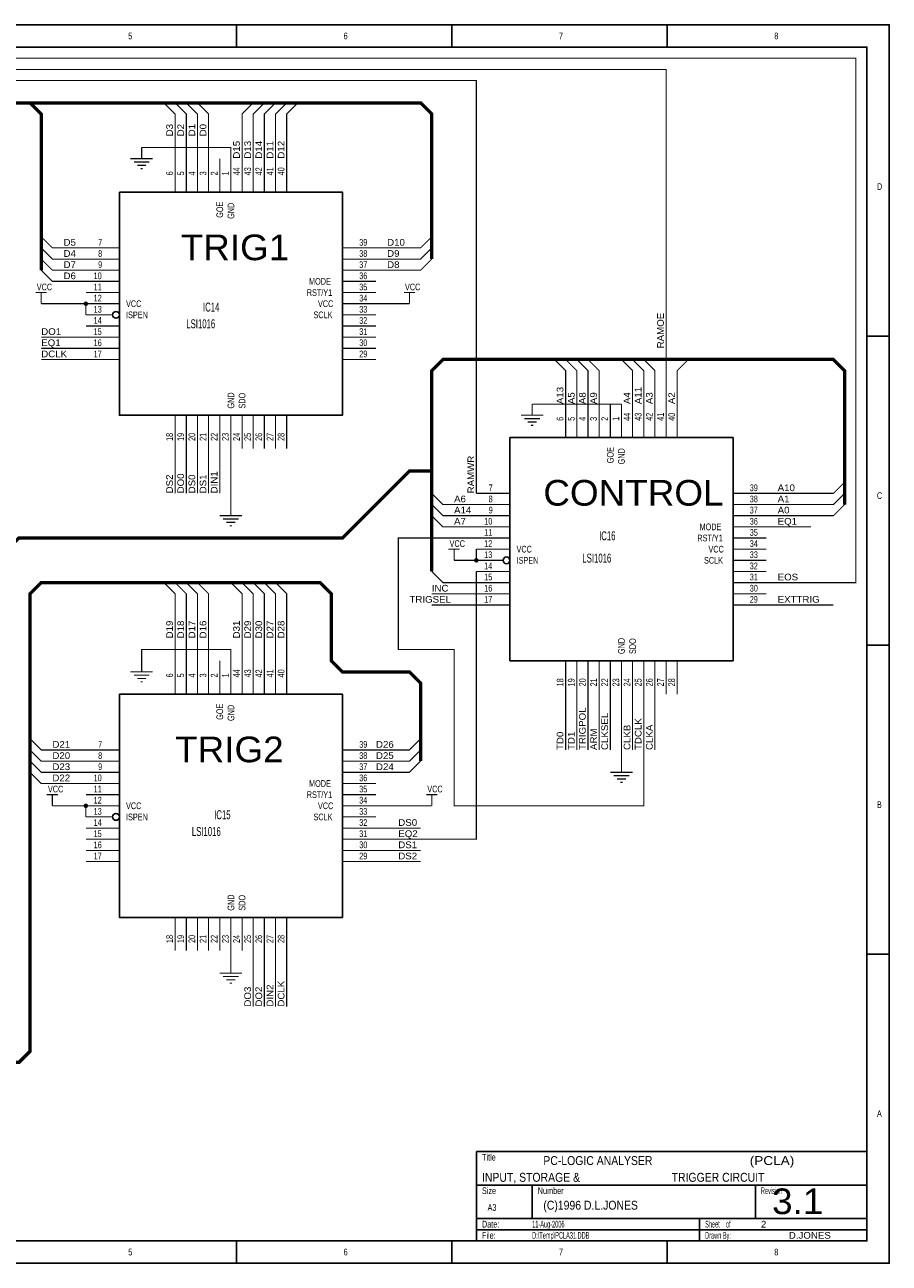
# Model space of a CAD drawing. Extents: x 0 to 15.5, y 0 to 11.1.
# Tile 3 of 3: x 7.8 to 15.5, y 0 to 11.1. Entities that reach past the tile are written whole.
import ezdxf

# ---------------------------------------------------------------- set-up
doc = ezdxf.new("R2010")
doc.units = 0
doc.header["$MEASUREMENT"] = 0
doc.layers.add('SHEET', color=5, linetype='CONTINUOUS')

msp = doc.modelspace()

# ---------------------------------------------------------------- linework, layer by layer
at = {"layer": 'SHEET'}
for points in [[(0, 11.1), (15.5, 11.1), (15.5, 0), (0, 0), (0, 11.1)], [(0, 11.1), (15.5, 11.1), (15.5, 0), (0, 0), (0, 11.1)], [(9.65, 10.9), (9.65, 11.1)], [(11.58, 10.9), (11.58, 11.1)], [(13.51, 10.9), (13.51, 11.1)], [(0.2, 10.9), (15.3, 10.9), (15.3, 0.2), (0.2, 0.2), (0.2, 10.9)], [(8.6, 9.6), (10.6, 9.6), (10.6, 7.6), (8.6, 7.6), (8.6, 9.6)], [(15.3, 8.31), (15.5, 8.31)], [(12.1, 7.4), (14.1, 7.4), (14.1, 5.4), (12.1, 5.4), (12.1, 7.4)], [(15.3, 5.54), (15.5, 5.54)], [(8.6, 5.1), (10.6, 5.1), (10.6, 3.1), (8.6, 3.1), (8.6, 5.1)], [(15.3, 2.77), (15.5, 2.77)], [(11.8, 1), (15.3, 1)], [(11.8, 1), (11.8, 0.2)], [(11.8, 0.7), (15.3, 0.7)], [(12.3, 0.7), (12.3, 0.4)], [(14.3, 0.7), (14.3, 0.4)], [(11.8, 0.4), (15.3, 0.4)], [(13.8, 0.4), (13.8, 0.2)], [(11.8, 0.3), (15.3, 0.3)], [(9.65, 0.2), (9.65, 0)], [(11.58, 0.2), (11.58, 0)], [(13.51, 0.2), (13.51, 0)]]:
    msp.add_lwpolyline(points, dxfattribs=at)
for points, const_width in [([(3.3, 3.9), (3.1, 3.9), (3.1, 10.8), (15.2, 10.8), (15.2, 6.1), (14.4, 6.1)], 0.01), ([(5.8, 2.5), (5.7, 2.5), (5.7, 10.7), (13.5, 10.7), (13.5, 7.7)], 0.01), ([(11.8, 6.9), (11.8, 10.6), (5.8, 10.6)], 0.01), ([(5.2, 6.8), (5.2, 10.3), (5.3, 10.4), (11.3, 10.4), (11.4, 10.3), (11.4, 9)], 0.03), ([(7.9, 8.9), (7.9, 10.3), (7.8, 10.4)], 0.03), ([(9, 10.4), (9.1, 10.3), (9.1, 9.9)], 0.01), ([(9.2, 9.9), (9.2, 10.3), (9.1, 10.4)], 0.01), ([(9.2, 10.4), (9.3, 10.3), (9.3, 9.9)], 0.01), ([(9.4, 9.9), (9.4, 10.3), (9.3, 10.4)], 0.01), ([(9.8, 10.4), (9.7, 10.3), (9.7, 9.9)], 0.01), ([(9.8, 9.9), (9.8, 10.3), (9.9, 10.4)], 0.01), ([(10, 10.4), (9.9, 10.3), (9.9, 9.9)], 0.01), ([(10, 9.9), (10, 10.3), (10.1, 10.4)], 0.01), ([(10.1, 9.9), (10.1, 10.3), (10.2, 10.4)], 0.01), ([(8.8, 10), (8.8, 9.9)], 0.01), ([(9.6, 9.9), (9.6, 10), (8.8, 10)], 0.01), ([(8.7, 9.9), (8.9, 9.9)], 0.01), ([(9.1, 9.6), (9.1, 9.9)], 0.01), ([(9.2, 9.6), (9.2, 9.9)], 0.01), ([(9.3, 9.6), (9.3, 9.9)], 0.01), ([(9.4, 9.6), (9.4, 9.9)], 0.01), ([(9.5, 9.6), (9.5, 9.9)], 0.01), ([(9.6, 9.6), (9.6, 9.9)], 0.01), ([(9.7, 9.6), (9.7, 9.9)], 0.01), ([(9.8, 9.6), (9.8, 9.9)], 0.01), ([(9.9, 9.6), (9.9, 9.9)], 0.01), ([(10, 9.6), (10, 9.9)], 0.01), ([(10.1, 9.6), (10.1, 9.9)], 0.01), ([(8.73, 9.87), (8.87, 9.87)], 0.01), ([(8.76, 9.84), (8.84, 9.84)], 0.01), ([(8.79, 9.81), (8.81, 9.81)], 0.01), ([(8.3, 9.1), (8, 9.1), (7.9, 9.2)], 0.01), ([(7.9, 9.1), (8, 9), (8.3, 9)], 0.01), ([(8.6, 9.1), (8.3, 9.1)], 0.01), ([(10.6, 9.1), (10.9, 9.1)], 0.01), ([(10.9, 9.1), (11.3, 9.1), (11.4, 9.2)], 0.01), ([(11.4, 9.1), (11.3, 9), (10.9, 9)], 0.01), ([(8.3, 8.9), (8, 8.9), (7.9, 9)], 0.01), ([(8.6, 9), (8.3, 9)], 0.01), ([(10.6, 9), (10.9, 9)], 0.01), ([(10.9, 8.9), (11.3, 8.9), (11.4, 9)], 0.01), ([(7.9, 8.9), (8, 8.8), (8.3, 8.8)], 0.01), ([(8.6, 8.9), (8.3, 8.9)], 0.01), ([(10.6, 8.9), (10.9, 8.9)], 0.01), ([(8.6, 8.8), (8.3, 8.8)], 0.01), ([(10.6, 8.8), (10.9, 8.8)], 0.01), ([(7.85, 8.7), (7.95, 8.7)], 0.01), ([(7.9, 8.6), (7.9, 8.7)], 0.01), ([(8.6, 8.7), (8.3, 8.7)], 0.01), ([(10.6, 8.7), (10.9, 8.7)], 0.01), ([(11.15, 8.7), (11.25, 8.7)], 0.01), ([(11.2, 8.6), (11.2, 8.7)], 0.01), ([(7.9, 8.6), (8.3, 8.6), (8.3, 8.5)], 0.01), ([(8.6, 8.6), (8.3, 8.6)], 0.01), ([(10.6, 8.6), (10.9, 8.6)], 0.01), ([(11.2, 8.6), (10.9, 8.6)], 0.01), ([(8.54, 8.5), (8.3, 8.5)], 0.01), ([(10.6, 8.5), (10.9, 8.5)], 0.01), ([(8.6, 8.4), (8.3, 8.4)], 0.01), ([(10.6, 8.4), (10.9, 8.4)], 0.01), ([(8.3, 8.3), (7.9, 8.3)], 0.01), ([(8.6, 8.3), (8.3, 8.3)], 0.01), ([(10.6, 8.3), (10.9, 8.3)], 0.01), ([(7.9, 8.2), (8.3, 8.2)], 0.01), ([(8.3, 8.1), (7.9, 8.1)], 0.01), ([(8.6, 8.2), (8.3, 8.2)], 0.01), ([(8.6, 8.1), (8.3, 8.1)], 0.01), ([(10.6, 8.2), (10.9, 8.2)], 0.01), ([(10.6, 8.1), (10.9, 8.1)], 0.01), ([(11.4, 6.2), (11.4, 8), (11.5, 8.1), (15, 8.1), (15.1, 8), (15.1, 6.8)], 0.03), ([(12.5, 8.1), (12.6, 8), (12.6, 7.7)], 0.01), ([(12.7, 7.7), (12.7, 8), (12.6, 8.1)], 0.01), ([(12.8, 7.7), (12.8, 8), (12.7, 8.1)], 0.01), ([(12.8, 8.1), (12.9, 8), (12.9, 7.7)], 0.01), ([(13.1, 8.1), (13.2, 8), (13.2, 7.7)], 0.01), ([(13.3, 7.7), (13.3, 8), (13.2, 8.1)], 0.01), ([(13.3, 8.1), (13.4, 8), (13.4, 7.7)], 0.01), ([(13.6, 7.7), (13.6, 8), (13.7, 8.1)], 0.01), ([(12.3, 7.7), (12.3, 7.6)], 0.01), ([(13.1, 7.7), (12.3, 7.7)], 0.01), ([(12.6, 7.4), (12.6, 7.7)], 0.01), ([(12.7, 7.4), (12.7, 7.7)], 0.01), ([(12.8, 7.4), (12.8, 7.7)], 0.01), ([(12.9, 7.4), (12.9, 7.7)], 0.01), ([(13, 7.4), (13, 7.7)], 0.01), ([(13.1, 7.4), (13.1, 7.7)], 0.01), ([(13.2, 7.4), (13.2, 7.7)], 0.01), ([(13.3, 7.4), (13.3, 7.7)], 0.01), ([(13.4, 7.4), (13.4, 7.7)], 0.01), ([(13.5, 7.4), (13.5, 7.7)], 0.01), ([(13.6, 7.4), (13.6, 7.7)], 0.01), ([(9.1, 7.6), (9.1, 7.3)], 0.01), ([(9.2, 7.6), (9.2, 7.3)], 0.01), ([(9.3, 7.6), (9.3, 7.3)], 0.01), ([(9.4, 7.6), (9.4, 7.3)], 0.01), ([(9.5, 7.6), (9.5, 7.3)], 0.01), ([(9.6, 7.6), (9.6, 7.3)], 0.01), ([(9.7, 7.6), (9.7, 7.3)], 0.01), ([(9.8, 7.6), (9.8, 7.3)], 0.01), ([(9.9, 7.6), (9.9, 7.3)], 0.01), ([(10, 7.6), (10, 7.3)], 0.01), ([(10.1, 7.6), (10.1, 7.3)], 0.01), ([(12.2, 7.6), (12.4, 7.6)], 0.01), ([(12.23, 7.57), (12.37, 7.57)], 0.01), ([(12.26, 7.54), (12.34, 7.54)], 0.01), ([(12.29, 7.51), (12.31, 7.51)], 0.01), ([(9.1, 7.3), (9.1, 6.9)], 0.01), ([(9.2, 6.9), (9.2, 7.3)], 0.01), ([(9.3, 7.3), (9.3, 6.9)], 0.01), ([(9.4, 6.9), (9.4, 7.3)], 0.01), ([(9.5, 7.3), (9.5, 6.9)], 0.01), ([(9.6, 7.3), (9.6, 6.8)], 0.01), ([(7.6, 6.4), (7.7, 6.5), (10.6, 6.5), (11.2, 7.1), (11.4, 7.1)], 0.03), ([(15.1, 7), (15, 6.9), (14.4, 6.9)], 0.01), ([(11.4, 6.9), (11.5, 6.8), (11.8, 6.8)], 0.01), ([(12.1, 6.9), (11.8, 6.9)], 0.01), ([(14.1, 6.9), (14.4, 6.9)], 0.01), ([(14.4, 6.8), (15, 6.8), (15.1, 6.9)], 0.01), ([(9.6, 6.8), (9.6, 6.7)], 0.01), ([(11.8, 6.7), (11.5, 6.7), (11.4, 6.8)], 0.01), ([(12.1, 6.8), (11.8, 6.8)], 0.01), ([(14.1, 6.8), (14.4, 6.8)], 0.01), ([(15.1, 6.8), (15, 6.7), (14.4, 6.7)], 0.01), ([(9.5, 6.7), (9.7, 6.7)], 0.01), ([(9.53, 6.67), (9.67, 6.67)], 0.01), ([(11.4, 6.7), (11.5, 6.6), (11.8, 6.6)], 0.01), ([(12.1, 6.7), (11.8, 6.7)], 0.01), ([(14.1, 6.7), (14.4, 6.7)], 0.01), ([(9.56, 6.64), (9.64, 6.64)], 0.01), ([(9.59, 6.61), (9.61, 6.61)], 0.01), ([(12.1, 6.6), (11.8, 6.6)], 0.01), ([(14.1, 6.6), (14.4, 6.6)], 0.01), ([(14.8, 6.6), (14.4, 6.6)], 0.01), ([(11.8, 6.5), (11.1, 6.5), (11.1, 5.5), (11.6, 5.5), (11.6, 4.1), (13.3, 4.1), (13.3, 5.1)], 0.01), ([(12.1, 6.5), (11.8, 6.5)], 0.01), ([(14.1, 6.5), (14.4, 6.5)], 0.01), ([(11.55, 6.4), (11.65, 6.4)], 0.01), ([(11.6, 6.3), (11.6, 6.4)], 0.01), ([(11.6, 6.3), (11.8, 6.3), (11.8, 6.4)], 0.01), ([(12.1, 6.4), (11.8, 6.4)], 0.01), ([(14.1, 6.4), (14.4, 6.4)], 0.01), ([(12.04, 6.3), (11.8, 6.3)], 0.01), ([(14.1, 6.3), (14.4, 6.3)], 0.01), ([(5.2, 5.4), (5.2, 1.9), (5.3, 1.8), (7.7, 1.8), (7.8, 1.9), (7.8, 6), (7.9, 6.1), (10.4, 6.1), (10.5, 6), (10.5, 5.4), (10.6, 5.3), (11.2, 5.3), (11.3, 5.2), (11.3, 4.5)], 0.03), ([(11.8, 6.2), (11.8, 3.8), (10.9, 3.8)], 0.01), ([(11.4, 6.2), (11.5, 6.1), (11.8, 6.1)], 0.01), ([(12.1, 6.2), (11.8, 6.2)], 0.01), ([(14.1, 6.2), (14.4, 6.2)], 0.01), ([(9.1, 5.4), (9.1, 6), (9, 6.1)], 0.01), ([(9.1, 6.1), (9.2, 6), (9.2, 5.4)], 0.01), ([(9.3, 5.4), (9.3, 6), (9.2, 6.1)], 0.01), ([(9.3, 6.1), (9.4, 6), (9.4, 5.4)], 0.01), ([(9.7, 5.4), (9.7, 6), (9.6, 6.1)], 0.01), ([(9.7, 6.1), (9.8, 6), (9.8, 5.4)], 0.01), ([(9.9, 5.4), (9.9, 6), (9.8, 6.1)], 0.01), ([(9.9, 6.1), (10, 6), (10, 5.4)], 0.01), ([(10.1, 5.4), (10.1, 6), (10, 6.1)], 0.01), ([(11.8, 6), (11.4, 6)], 0.01), ([(12.1, 6.1), (11.8, 6.1)], 0.01), ([(12.1, 6), (11.8, 6)], 0.01), ([(14.1, 6.1), (14.4, 6.1)], 0.01), ([(14.1, 6), (14.4, 6)], 0.01), ([(11.4, 5.9), (11.8, 5.9)], 0.01), ([(12.1, 5.9), (11.8, 5.9)], 0.01), ([(14.1, 5.9), (14.4, 5.9)], 0.01), ([(14.4, 5.9), (15, 5.9)], 0.01), ([(8.8, 5.4), (8.8, 5.5), (9.6, 5.5), (9.6, 5.4)], 0.01), ([(8.8, 5.4), (8.8, 5.3)], 0.01), ([(9.1, 5.1), (9.1, 5.4)], 0.01), ([(9.2, 5.1), (9.2, 5.4)], 0.01), ([(9.3, 5.1), (9.3, 5.4)], 0.01), ([(9.4, 5.1), (9.4, 5.4)], 0.01), ([(9.5, 5.1), (9.5, 5.4)], 0.01), ([(9.6, 5.1), (9.6, 5.4)], 0.01), ([(9.7, 5.1), (9.7, 5.4)], 0.01), ([(9.8, 5.1), (9.8, 5.4)], 0.01), ([(9.9, 5.1), (9.9, 5.4)], 0.01), ([(10, 5.1), (10, 5.4)], 0.01), ([(10.1, 5.1), (10.1, 5.4)], 0.01), ([(12.6, 5.4), (12.6, 5.1)], 0.01), ([(12.7, 5.4), (12.7, 5.1)], 0.01), ([(12.8, 5.4), (12.8, 5.1)], 0.01), ([(12.9, 5.4), (12.9, 5.1)], 0.01), ([(13, 5.4), (13, 5.1)], 0.01), ([(13.1, 5.4), (13.1, 5.1)], 0.01), ([(13.2, 5.4), (13.2, 5.1)], 0.01), ([(13.3, 5.4), (13.3, 5.1)], 0.01), ([(13.4, 5.4), (13.4, 5.1)], 0.01), ([(13.5, 5.4), (13.5, 5.1)], 0.01), ([(13.6, 5.4), (13.6, 5.1)], 0.01), ([(8.7, 5.3), (8.9, 5.3)], 0.01), ([(8.73, 5.27), (8.87, 5.27)], 0.01), ([(8.76, 5.24), (8.84, 5.24)], 0.01), ([(8.79, 5.21), (8.81, 5.21)], 0.01), ([(12.6, 5.1), (12.6, 4.6)], 0.01), ([(12.7, 4.6), (12.7, 5.1)], 0.01), ([(12.8, 5.1), (12.8, 4.6)], 0.01), ([(12.9, 4.6), (12.9, 5.1)], 0.01), ([(13, 5.1), (13, 4.6)], 0.01), ([(13.1, 4.5), (13.1, 5.1)], 0.01), ([(13.2, 5.1), (13.2, 4.6)], 0.01), ([(13.4, 4.6), (13.4, 5.1)], 0.01), ([(8.3, 4.6), (7.9, 4.6), (7.8, 4.7)], 0.01), ([(11.3, 4.7), (11.2, 4.6), (10.9, 4.6)], 0.01), ([(7.8, 4.6), (7.9, 4.5), (8.3, 4.5)], 0.01), ([(8.6, 4.6), (8.3, 4.6)], 0.01), ([(10.6, 4.6), (10.9, 4.6)], 0.01), ([(10.9, 4.5), (11.2, 4.5), (11.3, 4.6)], 0.01), ([(7.8, 4.5), (7.9, 4.4), (8.3, 4.4)], 0.01), ([(8.6, 4.5), (8.3, 4.5)], 0.01), ([(10.6, 4.5), (10.9, 4.5)], 0.01), ([(11.3, 4.5), (11.2, 4.4), (10.9, 4.4)], 0.01), ([(13.1, 4.5), (13.1, 4.4)], 0.01), ([(8.3, 4.3), (7.9, 4.3), (7.8, 4.4)], 0.01), ([(8.6, 4.4), (8.3, 4.4)], 0.01), ([(10.6, 4.4), (10.9, 4.4)], 0.01), ([(13, 4.4), (13.2, 4.4)], 0.01), ([(13.03, 4.37), (13.17, 4.37)], 0.01), ([(13.06, 4.34), (13.14, 4.34)], 0.01), ([(8.6, 4.3), (8.3, 4.3)], 0.01), ([(10.6, 4.3), (10.9, 4.3)], 0.01), ([(13.09, 4.31), (13.11, 4.31)], 0.01), ([(7.95, 4.2), (8.05, 4.2)], 0.01), ([(8, 4.1), (8, 4.2)], 0.01), ([(8.6, 4.2), (8.3, 4.2)], 0.01), ([(10.6, 4.2), (10.9, 4.2)], 0.01), ([(11.35, 4.2), (11.45, 4.2)], 0.01), ([(11.4, 4.1), (11.4, 4.2)], 0.01), ([(8, 4.1), (8.3, 4.1), (8.3, 4)], 0.01), ([(8.6, 4.1), (8.3, 4.1)], 0.01), ([(8.54, 4), (8.3, 4)], 0.01), ([(10.6, 4.1), (10.9, 4.1)], 0.01), ([(10.6, 4), (10.9, 4)], 0.01), ([(11.4, 4.1), (10.9, 4.1)], 0.01), ([(8.6, 3.9), (8.3, 3.9)], 0.01), ([(10.6, 3.9), (10.9, 3.9)], 0.01), ([(11.3, 3.9), (10.9, 3.9)], 0.01), ([(8.6, 3.8), (8.3, 3.8)], 0.01), ([(10.6, 3.8), (10.9, 3.8)], 0.01), ([(8.6, 3.7), (8.3, 3.7)], 0.01), ([(10.6, 3.7), (10.9, 3.7)], 0.01), ([(10.9, 3.7), (11.3, 3.7)], 0.01), ([(8.6, 3.6), (8.3, 3.6)], 0.01), ([(10.6, 3.6), (10.9, 3.6)], 0.01), ([(11.3, 3.6), (10.9, 3.6)], 0.01), ([(9.1, 3.1), (9.1, 2.8)], 0.01), ([(9.2, 3.1), (9.2, 2.8)], 0.01), ([(9.3, 3.1), (9.3, 2.8)], 0.01), ([(9.4, 3.1), (9.4, 2.8)], 0.01), ([(9.5, 3.1), (9.5, 2.8)], 0.01), ([(9.6, 3.1), (9.6, 2.8)], 0.01), ([(9.7, 3.1), (9.7, 2.8)], 0.01), ([(9.8, 3.1), (9.8, 2.8)], 0.01), ([(9.9, 3.1), (9.9, 2.8)], 0.01), ([(10, 3.1), (10, 2.8)], 0.01), ([(10.1, 3.1), (10.1, 2.8)], 0.01), ([(9.6, 2.7), (9.6, 2.8)], 0.01), ([(9.8, 2.8), (9.8, 2.3)], 0.01), ([(9.9, 2.3), (9.9, 2.8)], 0.01), ([(10, 2.8), (10, 2.3)], 0.01), ([(10.1, 2.8), (10.1, 2.3)], 0.01), ([(9.6, 2.7), (9.6, 2.6)], 0.01), ([(9.5, 2.6), (9.7, 2.6)], 0.01), ([(9.53, 2.57), (9.67, 2.57)], 0.01), ([(9.56, 2.54), (9.64, 2.54)], 0.01), ([(9.59, 2.51), (9.61, 2.51)], 0.01)]:
    msp.add_lwpolyline(points, dxfattribs=dict(at, const_width=const_width))
at = {"layer": 'SHEET', "const_width": 0.02}
for points in [[(8.29, 8.6, 1), (8.31, 8.6, 1)], [(11.79, 6.3, 1), (11.81, 6.3, 1)], [(8.29, 4.1, 1), (8.31, 4.1, 1)]]:
    msp.add_lwpolyline(points, format="xyb", close=True, dxfattribs=at)
at = {"layer": 'SHEET'}
for centre in [(8.57, 8.5), (12.07, 6.3), (8.57, 4)]:
    msp.add_circle(centre, 0.03, dxfattribs=at)

# ---------------------------------------------------------------- texts
for s, height, width, p in [('5', 0.06, 0.65, (8.68, 10.97)), ('6', 0.06, 0.65, (10.61, 10.97)), ('7', 0.06, 0.65, (12.54, 10.97)), ('8', 0.06, 0.65, (14.47, 10.97)), ('D', 0.06, 0.65, (15.39, 9.62)), ('TRIG1', 0.23, 1.073913, (9.15, 8.99)), ('D5', 0.06, 1.083333, (8.1, 9.12)), ('7', 0.06, 0.65, (8.41, 9.12)), ('39', 0.06, 0.65, (10.75, 9.12)), ('D10', 0.06, 1.083333, (11, 9.12)), ('D4', 0.06, 1.083333, (8.1, 9.02)), ('8', 0.06, 0.65, (8.41, 9.02)), ('38', 0.06, 0.65, (10.75, 9.02)), ('D9', 0.06, 1.083333, (11, 9.02)), ('D7', 0.06, 1.083333, (8.1, 8.92)), ('D6', 0.06, 1.083333, (8.1, 8.82)), ('10', 0.06, 0.65, (8.37, 8.82)), ('9', 0.06, 0.65, (8.41, 8.92)), ('37', 0.06, 0.65, (10.75, 8.92)), ('36', 0.06, 0.65, (10.75, 8.82)), ('D8', 0.06, 1.083333, (11, 8.92)), ('VCC', 0.06, 0.65, (7.86, 8.72)), ('11', 0.06, 0.65, (8.37, 8.72)), ('MODE', 0.06, 0.65, (10.3, 8.77)), ('35', 0.06, 0.65, (10.75, 8.72)), ('VCC', 0.06, 0.65, (11.16, 8.72)), ('12', 0.06, 0.65, (8.37, 8.62)), ('RST/Y1', 0.06, 0.65, (10.28, 8.67)), ('34', 0.06, 0.65, (10.75, 8.62)), ('13', 0.06, 0.65, (8.37, 8.52)), ('VCC', 0.06, 0.65, (8.66, 8.57)), ('IC14', 0.08, 0.65, (9.35, 8.53)), ('VCC', 0.06, 0.65, (10.38, 8.57)), ('33', 0.06, 0.65, (10.75, 8.52)), ('14', 0.06, 0.65, (8.37, 8.42)), ('ISPEN', 0.06, 0.65, (8.66, 8.47)), ('LSI1016', 0.08, 0.65, (9.2, 8.38)), ('SCLK', 0.06, 0.65, (10.34, 8.47)), ('32', 0.06, 0.65, (10.75, 8.42)), ('DO1', 0.06, 1.083333, (7.9, 8.32)), ('15', 0.06, 0.65, (8.37, 8.32)), ('31', 0.06, 0.65, (10.75, 8.32)), ('EQ1', 0.06, 1.083333, (7.9, 8.22)), ('16', 0.06, 0.65, (8.37, 8.22)), ('30', 0.06, 0.65, (10.75, 8.22)), ('DCLK', 0.06, 1.083333, (7.9, 8.12)), ('17', 0.06, 0.65, (8.37, 8.12)), ('29', 0.06, 0.65, (10.75, 8.12)), ('CONTROL', 0.23, 1.073913, (12.4, 6.79)), ('7', 0.06, 0.65, (11.91, 6.92)), ('39', 0.06, 0.65, (14.25, 6.92)), ('A10', 0.06, 1.083333, (14.5, 6.92)), ('C', 0.06, 0.65, (15.39, 6.85)), ('A6', 0.06, 1.083333, (11.6, 6.82)), ('A14', 0.06, 1.083333, (11.6, 6.72)), ('8', 0.06, 0.65, (11.91, 6.82)), ('9', 0.06, 0.65, (11.91, 6.72)), ('38', 0.06, 0.65, (14.25, 6.82)), ('37', 0.06, 0.65, (14.25, 6.72)), ('A1', 0.06, 1.083333, (14.5, 6.82)), ('A0', 0.06, 1.083333, (14.5, 6.72)), ('A7', 0.06, 1.083333, (11.6, 6.62)), ('10', 0.06, 0.65, (11.87, 6.62)), ('36', 0.06, 0.65, (14.25, 6.62)), ('EQ1', 0.06, 1.083333, (14.5, 6.62)), ('11', 0.06, 0.65, (11.87, 6.52)), ('IC16', 0.08, 0.65, (12.9, 6.48)), ('MODE', 0.06, 0.65, (13.8, 6.57)), ('35', 0.06, 0.65, (14.25, 6.52)), ('VCC', 0.06, 0.65, (11.56, 6.42)), ('12', 0.06, 0.65, (11.87, 6.42)), ('RST/Y1', 0.06, 0.65, (13.78, 6.47)), ('34', 0.06, 0.65, (14.25, 6.42)), ('13', 0.06, 0.65, (11.87, 6.32)), ('VCC', 0.06, 0.65, (12.16, 6.37)), ('ISPEN', 0.06, 0.65, (12.16, 6.27)), ('LSI1016', 0.08, 0.65, (12.75, 6.28)), ('SCLK', 0.06, 0.65, (13.84, 6.27)), ('VCC', 0.06, 0.65, (13.88, 6.37)), ('33', 0.06, 0.65, (14.25, 6.32)), ('14', 0.06, 0.65, (11.87, 6.22)), ('32', 0.06, 0.65, (14.25, 6.22)), ('15', 0.06, 0.65, (11.87, 6.12)), ('31', 0.06, 0.65, (14.25, 6.12)), ('EOS', 0.06, 1.083333, (14.5, 6.12)), ('INC', 0.06, 1.083333, (11.4, 6.02)), ('16', 0.06, 0.65, (11.87, 6.02)), ('30', 0.06, 0.65, (14.25, 6.02)), ('TRIGSEL', 0.06, 1.083333, (11.2, 5.92)), ('17', 0.06, 0.65, (11.87, 5.92)), ('29', 0.06, 0.65, (14.25, 5.92)), ('EXTTRIG', 0.06, 1.083333, (14.5, 5.92)), ('D21', 0.06, 1.083333, (8, 4.62)), ('7', 0.06, 0.65, (8.41, 4.62)), ('TRIG2', 0.23, 1.073913, (9.1, 4.49)), ('39', 0.06, 0.65, (10.75, 4.62)), ('D26', 0.06, 1.083333, (10.9, 4.62)), ('D20', 0.06, 1.083333, (8, 4.52)), ('8', 0.06, 0.65, (8.41, 4.52)), ('38', 0.06, 0.65, (10.75, 4.52)), ('D25', 0.06, 1.083333, (10.9, 4.52)), ('D23', 0.06, 1.083333, (8, 4.42)), ('9', 0.06, 0.65, (8.41, 4.42)), ('37', 0.06, 0.65, (10.75, 4.42)), ('D24', 0.06, 1.083333, (10.9, 4.42)), ('D22', 0.06, 1.083333, (8, 4.32)), ('10', 0.06, 0.65, (8.37, 4.32)), ('MODE', 0.06, 0.65, (10.3, 4.27)), ('36', 0.06, 0.65, (10.75, 4.32)), ('VCC', 0.06, 0.65, (7.96, 4.22)), ('11', 0.06, 0.65, (8.37, 4.22)), ('RST/Y1', 0.06, 0.65, (10.28, 4.17)), ('35', 0.06, 0.65, (10.75, 4.22)), ('VCC', 0.06, 0.65, (11.36, 4.22)), ('12', 0.06, 0.65, (8.37, 4.12)), ('VCC', 0.06, 0.65, (8.66, 4.07)), ('VCC', 0.06, 0.65, (10.38, 4.07)), ('34', 0.06, 0.65, (10.75, 4.12)), ('B', 0.06, 0.65, (15.39, 4.08)), ('13', 0.06, 0.65, (8.37, 4.02)), ('ISPEN', 0.06, 0.65, (8.66, 3.97)), ('IC15', 0.08, 0.65, (9.45, 3.98)), ('SCLK', 0.06, 0.65, (10.34, 3.97)), ('33', 0.06, 0.65, (10.75, 4.02)), ('14', 0.06, 0.65, (8.37, 3.92)), ('LSI1016', 0.08, 0.65, (9.25, 3.83)), ('32', 0.06, 0.65, (10.75, 3.92)), ('DS0', 0.06, 1.083333, (11.1, 3.92)), ('15', 0.06, 0.65, (8.37, 3.82)), ('16', 0.06, 0.65, (8.37, 3.72)), ('31', 0.06, 0.65, (10.75, 3.82)), ('30', 0.06, 0.65, (10.75, 3.72)), ('EQ2', 0.06, 1.083333, (11.1, 3.82)), ('DS1', 0.06, 1.083333, (11.1, 3.72)), ('17', 0.06, 0.65, (8.37, 3.62)), ('29', 0.06, 0.65, (10.75, 3.62)), ('DS2', 0.06, 1.083333, (11.1, 3.62)), ('A', 0.06, 0.65, (15.39, 1.31)), ('Title', 0.06, 0.65, (11.85, 0.92)), ('PC-LOGIC ANALYSER', 0.08, 0.875, (12.4, 0.88)), ('(PCLA)', 0.08, 1.1375, (14.25, 0.88)), ('INPUT, STORAGE &', 0.08, 0.875, (11.85, 0.73)), ('TRIGGER CIRCUIT', 0.08, 0.875, (13.55, 0.73)), ('Size', 0.06, 0.65, (11.85, 0.62)), ('Number', 0.06, 0.65, (12.35, 0.62)), ('Revision', 0.06, 0.5, (14.35, 0.62)), ('3.1', 0.23, 1.073913, (14.45, 0.44)), ('(C)1996 D.L.JONES', 0.08, 0.875, (12.4, 0.48)), ('A3', 0.06, 0.65, (11.9, 0.47)), ('Date:', 0.06, 0.65, (11.85, 0.32)), ('11-Aug-2006', 0.06, 0.5, (12.3, 0.32)), ('Sheet    of ', 0.06, 0.5, (13.85, 0.32)), ('2', 0.06, 1.083333, (14.35, 0.32)), ('File:', 0.06, 0.65, (11.85, 0.22)), ('D:\\Temp\\PCLA31.DDB', 0.06, 0.5, (12.3, 0.22)), ('Drawn By:', 0.06, 0.5, (13.85, 0.22)), ('D.JONES', 0.06, 1.083333, (14.6, 0.22)), ('5', 0.06, 0.65, (8.68, 0.07)), ('6', 0.06, 0.65, (10.61, 0.07)), ('7', 0.06, 0.65, (12.54, 0.07)), ('8', 0.06, 0.65, (14.47, 0.07))]:
    msp.add_text(s, height=height, dxfattribs=dict(at, width=width)).set_placement(p)
for s, width, p in [('D3', 1.083333, (9.08, 10.1)), ('D2', 1.083333, (9.18, 10.1)), ('D1', 1.083333, (9.28, 10.1)), ('D0', 1.083333, (9.38, 10.1)), ('D15', 1.083333, (9.68, 9.9)), ('D13', 1.083333, (9.78, 9.9)), ('D14', 1.083333, (9.88, 9.9)), ('D11', 1.083333, (9.98, 9.9)), ('D12', 1.083333, (10.08, 9.9)), ('6', 0.65, (9.08, 9.75)), ('5', 0.65, (9.18, 9.75)), ('4', 0.65, (9.28, 9.75)), ('3', 0.65, (9.38, 9.75)), ('2', 0.65, (9.48, 9.75)), ('1', 0.65, (9.58, 9.75)), ('44', 0.65, (9.68, 9.75)), ('43', 0.65, (9.78, 9.75)), ('42', 0.65, (9.88, 9.75)), ('41', 0.65, (9.98, 9.75)), ('40', 0.65, (10.08, 9.75)), ('GOE', 0.65, (9.53, 9.37)), ('GND', 0.65, (9.63, 9.36)), ('RAMOE', 1.083333, (13.48, 8.2)), ('A13', 1.083333, (12.58, 7.7)), ('A5', 1.083333, (12.68, 7.7)), ('A8', 1.083333, (12.78, 7.7)), ('A9', 1.083333, (12.88, 7.7)), ('A4', 1.083333, (13.18, 7.7)), ('A11', 1.083333, (13.28, 7.7)), ('A3', 1.083333, (13.38, 7.7)), ('A2', 1.083333, (13.58, 7.7)), ('GND', 0.65, (9.63, 7.66)), ('SDO', 0.65, (9.73, 7.66)), ('6', 0.65, (12.58, 7.55)), ('5', 0.65, (12.68, 7.55)), ('4', 0.65, (12.78, 7.55)), ('3', 0.65, (12.88, 7.55)), ('2', 0.65, (12.98, 7.55)), ('1', 0.65, (13.08, 7.55)), ('44', 0.65, (13.18, 7.55)), ('43', 0.65, (13.28, 7.55)), ('42', 0.65, (13.38, 7.55)), ('41', 0.65, (13.48, 7.55)), ('40', 0.65, (13.58, 7.55)), ('18', 0.65, (9.08, 7.37)), ('19', 0.65, (9.18, 7.37)), ('20', 0.65, (9.28, 7.37)), ('21', 0.65, (9.38, 7.37)), ('22', 0.65, (9.48, 7.37)), ('23', 0.65, (9.58, 7.37)), ('24', 0.65, (9.68, 7.37)), ('25', 0.65, (9.78, 7.37)), ('26', 0.65, (9.88, 7.37)), ('27', 0.65, (9.98, 7.37)), ('28', 0.65, (10.08, 7.37)), ('GOE', 0.65, (13.03, 7.17)), ('GND', 0.65, (13.13, 7.16)), ('RAMWR', 1.083333, (11.78, 6.9)), ('DS2', 1.083333, (9.08, 6.9)), ('DO0', 1.083333, (9.18, 6.9)), ('DS0', 1.083333, (9.28, 6.9)), ('DS1', 1.083333, (9.38, 6.9)), ('DIN1', 1.083333, (9.48, 6.9)), ('D19', 1.083333, (9.08, 5.6)), ('D18', 1.083333, (9.18, 5.6)), ('D17', 1.083333, (9.28, 5.6)), ('D16', 1.083333, (9.38, 5.6)), ('D31', 1.083333, (9.68, 5.6)), ('D29', 1.083333, (9.78, 5.6)), ('D30', 1.083333, (9.88, 5.6)), ('D27', 1.083333, (9.98, 5.6)), ('D28', 1.083333, (10.08, 5.6)), ('GND', 0.65, (13.13, 5.46)), ('SDO', 0.65, (13.23, 5.46)), ('6', 0.65, (9.08, 5.25)), ('5', 0.65, (9.18, 5.25)), ('4', 0.65, (9.28, 5.25)), ('3', 0.65, (9.38, 5.25)), ('2', 0.65, (9.48, 5.25)), ('1', 0.65, (9.58, 5.25)), ('44', 0.65, (9.68, 5.25)), ('43', 0.65, (9.78, 5.25)), ('42', 0.65, (9.88, 5.25)), ('41', 0.65, (9.98, 5.25)), ('40', 0.65, (10.08, 5.25)), ('18', 0.65, (12.58, 5.17)), ('19', 0.65, (12.68, 5.17)), ('20', 0.65, (12.78, 5.17)), ('21', 0.65, (12.88, 5.17)), ('22', 0.65, (12.98, 5.17)), ('23', 0.65, (13.08, 5.17)), ('24', 0.65, (13.18, 5.17)), ('25', 0.65, (13.28, 5.17)), ('26', 0.65, (13.38, 5.17)), ('27', 0.65, (13.48, 5.17)), ('28', 0.65, (13.58, 5.17)), ('GOE', 0.65, (9.53, 4.87)), ('GND', 0.65, (9.63, 4.86)), ('TRIGPOL', 1.083333, (12.78, 4.6)), ('CLKSEL', 1.083333, (12.98, 4.6)), ('ARM', 1.083333, (12.88, 4.6)), ('CLKB', 1.083333, (13.18, 4.6)), ('TDCLK', 1.083333, (13.28, 4.6)), ('CLKA', 1.083333, (13.38, 4.6)), ('TD0', 1.083333, (12.58, 4.6)), ('TD1', 1.083333, (12.68, 4.6)), ('GND', 0.65, (9.63, 3.16)), ('SDO', 0.65, (9.73, 3.16)), ('18', 0.65, (9.08, 2.87)), ('19', 0.65, (9.18, 2.87)), ('20', 0.65, (9.28, 2.87)), ('21', 0.65, (9.38, 2.87)), ('22', 0.65, (9.48, 2.87)), ('23', 0.65, (9.58, 2.87)), ('24', 0.65, (9.68, 2.87)), ('25', 0.65, (9.78, 2.87)), ('26', 0.65, (9.88, 2.87)), ('27', 0.65, (9.98, 2.87)), ('28', 0.65, (10.08, 2.87)), ('DO3', 1.083333, (9.78, 2.3)), ('DO2', 1.083333, (9.88, 2.3)), ('DIN2', 1.083333, (9.98, 2.3)), ('DCLK', 1.083333, (10.08, 2.3))]:
    msp.add_text(s, height=0.06, rotation=90, dxfattribs=dict(at, width=width)).set_placement(p)

doc.saveas('drawing.dxf')
